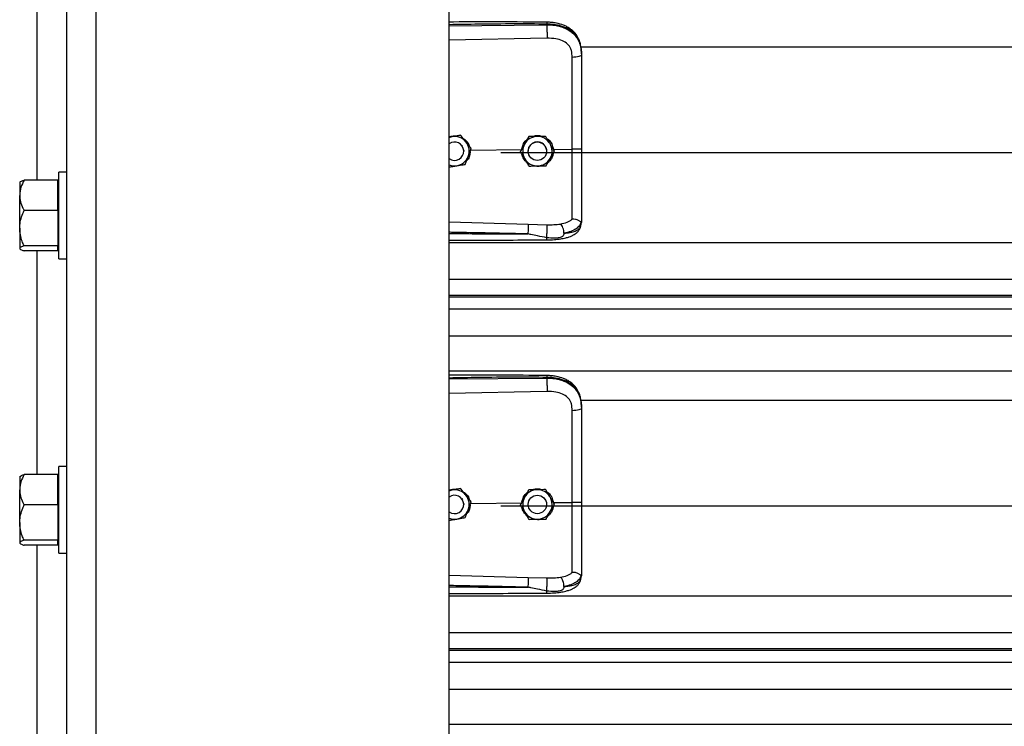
# Model space of a CAD drawing. Header units: inches. Extents: x 170 to 284, y 215 to 248.
# Tile 12 of 202: x 177.587 to 178.16, y 221.506 to 221.917. Entities that reach past the tile are written whole.
import ezdxf

# ---------------------------------------------------------------- set-up
doc = ezdxf.new("R2010")
doc.units = ezdxf.units.IN
doc.header["$LTSCALE"] = 0.25
doc.header["$MEASUREMENT"] = 0
doc.layers.add('RH BENCH MOUNT', color=7, linetype='Continuous')

msp = doc.modelspace()

# ---------------------------------------------------------------- linework, layer by layer
at = {"layer": 'RH BENCH MOUNT'}
for p, q in [((177.61447, 219.95433), (177.61447, 224.21481)), ((177.63159, 219.95433), (177.63159, 224.16601)), ((177.83703, 219.95433), (177.83703, 224.15478)), ((177.59735, 221.82391), (177.59735, 221.95402)), ((177.89388, 221.91427), (177.89388, 221.91468)), ((177.83703, 221.91373), (177.89388, 221.91427)), ((177.89398, 221.90648), (177.83703, 221.90527)), ((177.91358, 221.90141), (181.7928, 221.90141)), ((177.91408, 221.89735), (177.91408, 221.89686)), ((177.83881, 221.8492), (177.83703, 221.84892)), ((177.84369, 221.85), (177.84276, 221.84985)), ((177.84369, 221.85), (177.84369, 221.85)), ((177.88333, 221.84924), (177.88333, 221.84924)), ((177.89321, 221.84939), (177.89321, 221.84939)), ((177.84433, 221.84414), (177.84473, 221.84358)), ((177.84553, 221.84075), (177.84553, 221.84076)), ((177.84957, 221.84136), (177.87927, 221.84165)), ((177.84994, 221.84234), (177.84994, 221.84235)), ((177.8672, 221.84001), (181.83919, 221.84001)), ((177.87851, 221.84061), (177.87851, 221.84061)), ((177.88305, 221.84076), (177.88305, 221.84075)), ((177.89375, 221.84075), (177.89375, 221.84076)), ((177.89771, 221.84182), (177.90862, 221.84193)), ((177.89828, 221.8409), (177.89828, 221.84091)), ((177.61447, 221.82851), (177.60988, 221.82851)), ((177.60988, 221.77821), (177.60988, 221.82851)), ((177.5873, 221.82285), (177.58711, 221.82262)), ((177.60933, 221.82391), (177.58968, 221.82391)), ((177.60933, 221.81508), (177.60933, 221.82391)), ((177.58711, 221.82262), (177.58711, 221.81508)), ((177.60988, 221.82262), (177.60933, 221.82262)), ((177.58711, 221.79598), (177.58711, 221.81508)), ((177.60933, 221.80626), (177.60933, 221.81508)), ((177.60933, 221.80626), (177.58968, 221.80626)), ((177.60933, 221.80626), (177.60933, 221.79598)), ((177.91408, 221.7998), (177.91408, 221.79928)), ((177.58711, 221.79598), (177.58711, 221.78426)), ((177.60933, 221.79598), (177.60933, 221.78571)), ((177.83703, 221.7996), (177.88297, 221.79827)), ((177.88297, 221.79827), (177.89396, 221.79801)), ((177.91374, 221.79729), (177.91408, 221.79928)), ((177.58711, 221.78426), (177.58711, 221.7841)), ((177.58711, 221.7841), (177.5873, 221.78388)), ((177.60933, 221.78571), (177.58968, 221.78571)), ((177.60933, 221.78282), (177.58968, 221.78282)), ((177.59735, 221.6527), (177.59735, 221.78282)), ((177.60933, 221.78426), (177.60933, 221.78571)), ((177.60933, 221.78282), (177.60933, 221.78426)), ((177.60933, 221.7841), (177.60988, 221.7841)), ((177.83703, 221.78763), (181.86935, 221.78763)), ((177.60988, 221.77821), (177.61447, 221.77821)), ((177.83703, 221.76625), (181.86935, 221.76625)), ((181.86935, 221.75676), (177.83703, 221.75676)), ((177.83703, 221.75612), (181.86935, 221.75612)), ((177.83703, 221.74911), (181.86935, 221.74911)), ((177.83703, 221.73342), (181.86935, 221.73342)), ((177.83703, 221.71303), (181.86935, 221.71303)), ((177.83703, 221.70829), (177.89388, 221.70882)), ((177.89388, 221.70882), (177.89388, 221.70923)), ((177.89398, 221.70103), (177.83703, 221.69982)), ((177.91358, 221.69596), (181.7928, 221.69596)), ((177.91408, 221.6919), (177.91408, 221.69141)), ((177.61447, 221.65731), (177.60988, 221.65731)), ((177.60988, 221.60701), (177.60988, 221.65731)), ((177.5873, 221.65164), (177.58711, 221.65142)), ((177.58711, 221.65142), (177.58711, 221.64387)), ((177.60933, 221.6527), (177.58968, 221.6527)), ((177.60933, 221.64387), (177.60933, 221.6527)), ((177.60988, 221.65142), (177.60933, 221.65142)), ((177.58711, 221.62478), (177.58711, 221.64387)), ((177.60933, 221.63505), (177.60933, 221.64387)), ((177.83881, 221.64376), (177.83703, 221.64347)), ((177.84369, 221.64455), (177.84276, 221.6444)), ((177.84369, 221.64455), (177.84369, 221.64455)), ((177.88333, 221.64379), (177.88333, 221.6438)), ((177.89321, 221.64394), (177.89321, 221.64394)), ((177.60933, 221.63505), (177.58968, 221.63505)), ((177.60933, 221.63505), (177.60933, 221.62478)), ((177.84433, 221.63869), (177.84472, 221.63815)), ((177.84553, 221.63531), (177.84553, 221.63531)), ((177.84957, 221.63591), (177.87927, 221.6362)), ((177.84994, 221.6369), (177.84994, 221.6369)), ((177.8672, 221.63457), (181.83919, 221.63457)), ((177.87851, 221.63516), (177.87851, 221.63516)), ((177.88305, 221.63531), (177.88308, 221.63591)), ((177.88305, 221.63531), (177.88305, 221.63531)), ((177.89205, 221.63922), (177.89299, 221.63805)), ((177.89299, 221.63805), (177.89314, 221.63779)), ((177.89373, 221.63574), (177.89375, 221.63531)), ((177.89375, 221.63531), (177.89375, 221.63531)), ((177.89771, 221.63638), (177.90862, 221.63648)), ((177.89828, 221.63546), (177.89828, 221.63546)), ((177.58711, 221.62478), (177.58711, 221.61306)), ((177.60933, 221.62478), (177.60933, 221.61451)), ((177.58711, 221.61306), (177.58711, 221.61289)), ((177.58711, 221.61289), (177.5873, 221.61267)), ((177.60933, 221.61451), (177.58968, 221.61451)), ((177.60933, 221.61161), (177.58968, 221.61161)), ((177.59735, 221.48149), (177.59735, 221.61161)), ((177.60933, 221.61306), (177.60933, 221.61451)), ((177.60933, 221.61161), (177.60933, 221.61306)), ((177.60933, 221.61289), (177.60988, 221.61289)), ((177.60988, 221.60701), (177.61447, 221.60701)), ((177.83703, 221.59415), (177.88297, 221.59282)), ((177.91374, 221.59184), (177.91408, 221.59383)), ((177.91408, 221.59436), (177.91408, 221.59383)), ((177.88297, 221.59282), (177.89396, 221.59256)), ((177.83703, 221.58218), (181.86935, 221.58218)), ((177.83703, 221.5608), (181.86935, 221.5608)), ((181.86935, 221.55132), (177.83703, 221.55132)), ((177.83703, 221.55068), (181.86935, 221.55068)), ((177.83703, 221.54366), (181.86935, 221.54366)), ((177.83703, 221.52797), (181.86935, 221.52797)), ((177.83703, 221.50759), (181.86935, 221.50759))]:
    msp.add_line(p, q, dxfattribs=at)
at = {"layer": 'RH BENCH MOUNT', "flags": 128}
for points in [[(177.91408, 221.89686), (177.91397, 221.89656), (177.91367, 221.89628), (177.91316, 221.89601), (177.91249, 221.89578), (177.91167, 221.89559), (177.91072, 221.89544), (177.90969, 221.89535), (177.90862, 221.89531)], [(177.83703, 221.84872), (177.83772, 221.84895), (177.83881, 221.8492)], [(177.84547, 221.84158), (177.84551, 221.84122), (177.84553, 221.84076)], [(177.89299, 221.8435), (177.89359, 221.84202), (177.89375, 221.84076)], [(177.91408, 221.69141), (177.91397, 221.69111), (177.91367, 221.69083), (177.91316, 221.69057), (177.91249, 221.69033), (177.91167, 221.69014), (177.91072, 221.68999), (177.90969, 221.6899), (177.90862, 221.68986)], [(177.83703, 221.64327), (177.83772, 221.64351), (177.83881, 221.64376)], [(177.84547, 221.63614), (177.84551, 221.63577), (177.84553, 221.63531)]]:
    msp.add_lwpolyline(points, dxfattribs=at)
at = {"layer": 'RH BENCH MOUNT'}
for centre in [(177.8884, 221.84075), (177.8884, 221.63531)]:
    msp.add_circle(centre, 0.00535, dxfattribs=at)
for centre, radius, start, end in [((177.84018, 221.84075), 0.00535, 300.00974, 126.0719), ((177.84018, 221.84076), 0.00856, 39.24773, 99.24773), ((177.84018, 221.84076), 0.00856, 339.24773, 39.24773), ((177.8884, 221.84076), 0.00856, 90.85968, 150.85968), ((177.8884, 221.84076), 0.00535, 30.85968, 180), ((177.8884, 221.84076), 0.00856, 30.85968, 90.85968), ((177.8884, 221.84076), 0.00856, 150.85968, 210.85968), ((177.8884, 221.84076), 0.00856, 330.85968, 30.85968), ((177.84018, 221.84075), 0.00535, 233.9281, 300.00974), ((177.84018, 221.84076), 0.00856, 279.24773, 339.24773), ((177.8884, 221.84076), 0.00856, 210.85968, 270.85968), ((177.8884, 221.84076), 0.00856, 270.85968, 330.85968), ((177.84018, 221.84076), 0.00856, 248.40768, 279.24773), ((177.84018, 221.63531), 0.00535, 300.00974, 126.0719), ((177.84018, 221.63531), 0.00856, 39.24773, 99.24773), ((177.84018, 221.63531), 0.00856, 339.24773, 39.24773), ((177.8884, 221.63531), 0.00856, 150.85968, 210.85968), ((177.8884, 221.63531), 0.00856, 90.85968, 150.85968), ((177.8884, 221.63531), 0.00856, 30.85968, 90.85968), ((177.8884, 221.63531), 0.00856, 330.85968, 30.85968), ((177.84018, 221.63531), 0.00535, 233.9281, 300.00974), ((177.84018, 221.63531), 0.00856, 279.24773, 339.24773), ((177.8884, 221.63531), 0.00856, 210.85968, 270.85968), ((177.8884, 221.63531), 0.00856, 270.85968, 330.85968), ((177.84018, 221.63531), 0.00856, 248.40768, 279.24773)]:
    msp.add_arc(centre, radius, start, end, dxfattribs=at)
for points, knots in [([(177.89386, 221.91577), (177.88465, 221.91584), (177.86656, 221.91597), (177.84762, 221.91592), (177.83789, 221.91586), (177.83703, 221.91586)], [0, 0, 0, 0, 0.486583, 0.954841, 1, 1, 1, 1]), ([(177.89388, 221.91468), (177.88758, 221.91472), (177.87434, 221.9148), (177.85539, 221.91462), (177.84275, 221.9144), (177.83703, 221.9143)], [0, 0, 0, 0, 0.33267, 0.698436, 1, 1, 1, 1]), ([(177.91399, 221.89939), (177.91387, 221.90046), (177.91366, 221.9024), (177.91291, 221.90492), (177.91205, 221.90683), (177.91098, 221.90858), (177.90966, 221.91017), (177.90819, 221.91146), (177.90682, 221.91242), (177.90538, 221.91325), (177.903, 221.91432), (177.90006, 221.91513), (177.89675, 221.91566), (177.89486, 221.91573), (177.89386, 221.91577)], [0, 0, 0, 0, 0.108447, 0.196305, 0.269183, 0.327997, 0.41496, 0.491641, 0.538976, 0.594191, 0.669415, 0.814855, 0.902261, 1, 1, 1, 1]), ([(177.89386, 221.91576), (177.89386, 221.91576), (177.89387, 221.91577), (177.89387, 221.91566), (177.89388, 221.91537), (177.89388, 221.91495), (177.89388, 221.91468)], [0, 0, 0, 0, 0.097876, 0.335386, 0.567961, 1, 1, 1, 1]), ([(177.91408, 221.89735), (177.91401, 221.8987), (177.9139, 221.90126), (177.91293, 221.90475), (177.91164, 221.90717), (177.91027, 221.90887), (177.90919, 221.90991), (177.90813, 221.91074), (177.90714, 221.9114), (177.90591, 221.9121), (177.90431, 221.91282), (177.90165, 221.91373), (177.89811, 221.91449), (177.89521, 221.91462), (177.89388, 221.91468)], [0, 0, 0, 0, 0.1307157, 0.246761, 0.3577928, 0.4170972, 0.4791482, 0.5177152, 0.5590897, 0.6032945, 0.6633485, 0.7353692, 0.8792083, 1, 1, 1, 1]), ([(177.89388, 221.91427), (177.8939, 221.91369), (177.89395, 221.9125), (177.89399, 221.91027), (177.894, 221.90809), (177.89399, 221.90701), (177.89398, 221.90648)], [0, 0, 0, 0, 0.240694, 0.5, 0.759306, 1, 1, 1, 1]), ([(177.89388, 221.91427), (177.89508, 221.91424), (177.89751, 221.91417), (177.90084, 221.91355), (177.90382, 221.91261), (177.90635, 221.9114), (177.9086, 221.90985), (177.91046, 221.90802), (177.91195, 221.90588), (177.91312, 221.90333), (177.91392, 221.90025), (177.91402, 221.898), (177.91408, 221.89686)], [0, 0, 0, 0, 0.109401, 0.222347, 0.315179, 0.410223, 0.501275, 0.594601, 0.683449, 0.774533, 0.885821, 1, 1, 1, 1]), ([(177.90819, 221.89924), (177.90819, 221.89924), (177.90809, 221.8996), (177.9076, 221.90101), (177.90606, 221.90321), (177.90299, 221.90511), (177.89888, 221.90633), (177.89572, 221.90643), (177.89398, 221.90648)], [0, 0, 0, 0, 0.000004, 0.065095, 0.26167, 0.475311, 0.709366, 1, 1, 1, 1]), ([(177.90862, 221.89531), (177.90855, 221.89663), (177.90848, 221.89796), (177.90819, 221.89924), (177.90819, 221.89924)], [0, 0, 0, 0, 0.99998, 1, 1, 1, 1]), ([(177.90862, 221.84193), (177.90862, 221.84193), (177.90862, 221.84531), (177.90862, 221.85236), (177.90862, 221.86303), (177.90862, 221.87391), (177.90862, 221.8847), (177.90862, 221.89177), (177.90862, 221.89531)], [0, 0, 0, 0, 0.000001, 0.187792, 0.390844, 0.593896, 0.796948, 1, 1, 1, 1]), ([(177.91408, 221.89686), (177.91408, 221.89323), (177.91408, 221.88596), (177.91408, 221.87488), (177.91408, 221.86369), (177.91408, 221.85272), (177.91408, 221.84548), (177.91408, 221.842)], [0, 0, 0, 0, 0.202757, 0.406104, 0.60886, 0.812207, 1, 1, 1, 1]), ([(177.83703, 221.84903), (177.83787, 221.84932), (177.83928, 221.84979), (177.84075, 221.84967), (177.84135, 221.84962)], [0, 0, 0, 0, 0.594398, 1, 1, 1, 1]), ([(177.84369, 221.85), (177.84301, 221.84989), (177.84164, 221.84967), (177.83998, 221.8494), (177.83903, 221.84924), (177.83881, 221.8492)], [0, 0, 0, 0, 0.4299704, 0.8700602, 1, 1, 1, 1]), ([(177.84681, 221.84617), (177.84669, 221.84632), (177.84572, 221.84751), (177.84466, 221.84881), (177.84378, 221.84988), (177.84369, 221.85)], [0, 0, 0, 0, 0.115647, 0.904534, 1, 1, 1, 1]), ([(177.84681, 221.84617), (177.84669, 221.84633), (177.84572, 221.84751), (177.84466, 221.84881), (177.84378, 221.84988), (177.84369, 221.85)], [0, 0, 0, 0, 0.115647, 0.904534, 1, 1, 1, 1]), ([(177.84496, 221.8483), (177.84561, 221.84788), (177.8471, 221.84689), (177.8484, 221.84516), (177.84868, 221.84393), (177.84873, 221.84368)], [0, 0, 0, 0, 0.381422, 0.875754, 1, 1, 1, 1]), ([(177.84994, 221.84234), (177.84968, 221.84267), (177.84868, 221.84389), (177.8476, 221.8452), (177.84681, 221.84617)], [0, 0, 0, 0, 0.264307, 1, 1, 1, 1]), ([(177.84994, 221.84235), (177.84968, 221.84267), (177.84868, 221.84389), (177.8476, 221.84521), (177.84681, 221.84617)], [0, 0, 0, 0, 0.264307, 1, 1, 1, 1]), ([(177.87943, 221.84226), (177.87959, 221.84301), (177.87997, 221.84476), (177.8811, 221.8466), (177.88214, 221.84733), (177.88234, 221.84747)], [0, 0, 0, 0, 0.377677, 0.881161, 1, 1, 1, 1]), ([(177.88333, 221.84924), (177.88299, 221.84864), (177.88232, 221.84743), (177.8815, 221.84596), (177.88103, 221.84512), (177.88092, 221.84492)], [0, 0, 0, 0, 0.42997, 0.87006, 1, 1, 1, 1]), ([(177.88333, 221.84924), (177.88299, 221.84865), (177.88232, 221.84744), (177.8815, 221.84596), (177.88103, 221.84512), (177.88092, 221.84493)], [0, 0, 0, 0, 0.42997, 0.87006, 1, 1, 1, 1]), ([(177.88827, 221.84932), (177.887, 221.8493), (177.8853, 221.84927), (177.88372, 221.84925), (177.88333, 221.84924)], [0, 0, 0, 0, 0.749773, 1, 1, 1, 1]), ([(177.88827, 221.84932), (177.887, 221.8493), (177.8853, 221.84927), (177.88372, 221.84925), (177.88333, 221.84924)], [0, 0, 0, 0, 0.7497734, 1, 1, 1, 1]), ([(177.88547, 221.84928), (177.88604, 221.84949), (177.88722, 221.84993), (177.88927, 221.84999), (177.8906, 221.84958), (177.89132, 221.84936)], [0, 0, 0, 0, 0.30274, 0.628644, 1, 1, 1, 1]), ([(177.89321, 221.84939), (177.89253, 221.84938), (177.89114, 221.84936), (177.88945, 221.84933), (177.88849, 221.84932), (177.88827, 221.84932)], [0, 0, 0, 0, 0.42997, 0.87006, 1, 1, 1, 1]), ([(177.89321, 221.84939), (177.89253, 221.84938), (177.89114, 221.84936), (177.88945, 221.84933), (177.88849, 221.84932), (177.88827, 221.84932)], [0, 0, 0, 0, 0.4299704, 0.8700602, 1, 1, 1, 1]), ([(177.89574, 221.84515), (177.89564, 221.84531), (177.89486, 221.84663), (177.894, 221.84807), (177.89329, 221.84926), (177.89321, 221.84939)], [0, 0, 0, 0, 0.115647, 0.904534, 1, 1, 1, 1]), ([(177.89574, 221.84515), (177.89564, 221.84532), (177.89486, 221.84663), (177.894, 221.84807), (177.89329, 221.84926), (177.89321, 221.84939)], [0, 0, 0, 0, 0.115647, 0.904534, 1, 1, 1, 1]), ([(177.89408, 221.84793), (177.89433, 221.84778), (177.89546, 221.8471), (177.89694, 221.845), (177.89744, 221.84291), (177.89771, 221.84182)], [0, 0, 0, 0, 0.117443, 0.542782, 1, 1, 1, 1]), ([(177.84927, 221.84059), (177.8492, 221.83976), (177.84904, 221.838), (177.84819, 221.83619), (177.8474, 221.83549), (177.84731, 221.83541)], [0, 0, 0, 0, 0.439592, 0.936516, 1, 1, 1, 1]), ([(177.84819, 221.83772), (177.84864, 221.83891), (177.84924, 221.8405), (177.8498, 221.84198), (177.84994, 221.84234)], [0, 0, 0, 0, 0.749773, 1, 1, 1, 1]), ([(177.88092, 221.84493), (177.8803, 221.84382), (177.87947, 221.84233), (177.8787, 221.84095), (177.87851, 221.84061)], [0, 0, 0, 0, 0.7497734, 1, 1, 1, 1]), ([(177.88092, 221.84492), (177.8803, 221.84381), (177.87947, 221.84233), (177.8787, 221.84095), (177.87851, 221.84061)], [0, 0, 0, 0, 0.749773, 1, 1, 1, 1]), ([(177.88105, 221.83636), (177.88095, 221.83653), (177.88016, 221.83785), (177.8793, 221.83929), (177.87859, 221.84048), (177.87851, 221.84061)], [0, 0, 0, 0, 0.115647, 0.904534, 1, 1, 1, 1]), ([(177.89828, 221.8409), (177.89807, 221.84126), (177.89726, 221.84262), (177.89638, 221.84407), (177.89574, 221.84515)], [0, 0, 0, 0, 0.264307, 1, 1, 1, 1]), ([(177.89828, 221.84091), (177.89807, 221.84126), (177.89726, 221.84262), (177.89638, 221.84408), (177.89574, 221.84515)], [0, 0, 0, 0, 0.264307, 1, 1, 1, 1]), ([(177.89587, 221.83659), (177.89649, 221.8377), (177.89732, 221.83918), (177.89809, 221.84056), (177.89828, 221.8409)], [0, 0, 0, 0, 0.749773, 1, 1, 1, 1]), ([(177.91408, 221.842), (177.914, 221.84199), (177.91383, 221.84196), (177.91258, 221.84194), (177.91078, 221.84192), (177.90934, 221.84192), (177.90862, 221.84193)], [0, 0, 0, 0, 0.250001, 0.500001, 0.750001, 1, 1, 1, 1]), ([(177.90862, 221.80124), (177.90862, 221.8015), (177.90862, 221.80307), (177.90862, 221.80651), (177.90862, 221.81211), (177.90862, 221.81855), (177.90862, 221.82577), (177.90862, 221.83365), (177.90862, 221.83918), (177.90862, 221.84193), (177.90862, 221.84193)], [0, 0, 0, 0, 0.031558, 0.189146, 0.346734, 0.504328, 0.661923, 0.83096, 0.999998, 1, 1, 1, 1]), ([(177.91408, 221.842), (177.91408, 221.83896), (177.91408, 221.83278), (177.91408, 221.824), (177.91408, 221.81583), (177.91408, 221.80925), (177.91408, 221.80387), (177.91408, 221.80117), (177.91408, 221.7998)], [0, 0, 0, 0, 0.187091, 0.380392, 0.555876, 0.736448, 0.867195, 1, 1, 1, 1]), ([(177.84644, 221.8331), (177.84668, 221.83374), (177.84717, 221.83504), (177.84777, 221.83661), (177.84811, 221.83752), (177.84819, 221.83772)], [0, 0, 0, 0, 0.4299704, 0.8700602, 1, 1, 1, 1]), ([(177.88233, 221.83422), (177.88168, 221.83488), (177.88033, 221.83625), (177.87943, 221.83813), (177.87938, 221.83914), (177.87938, 221.83915)], [0, 0, 0, 0, 0.479701, 0.993135, 1, 1, 1, 1]), ([(177.88358, 221.83212), (177.88337, 221.83248), (177.88256, 221.83384), (177.88169, 221.83529), (177.88105, 221.83636)], [0, 0, 0, 0, 0.264307, 1, 1, 1, 1]), ([(177.89347, 221.83227), (177.8938, 221.83287), (177.89447, 221.83408), (177.8953, 221.83555), (177.89577, 221.83639), (177.89587, 221.83659)], [0, 0, 0, 0, 0.42997, 0.87006, 1, 1, 1, 1]), ([(177.8976, 221.83968), (177.89749, 221.83897), (177.89722, 221.8373), (177.89607, 221.83538), (177.89494, 221.83453), (177.89457, 221.83425)], [0, 0, 0, 0, 0.335649, 0.786425, 1, 1, 1, 1]), ([(177.83703, 221.83157), (177.83759, 221.83166), (177.83885, 221.83186), (177.84039, 221.83212), (177.84134, 221.83227), (177.84156, 221.83231)], [0, 0, 0, 0, 0.3844201, 0.8596769, 1, 1, 1, 1]), ([(177.84156, 221.83231), (177.84282, 221.83251), (177.84449, 221.83278), (177.84605, 221.83304), (177.84644, 221.8331)], [0, 0, 0, 0, 0.749773, 1, 1, 1, 1]), ([(177.88358, 221.83212), (177.88427, 221.83213), (177.88565, 221.83215), (177.88734, 221.83218), (177.8883, 221.83219), (177.88852, 221.8322)], [0, 0, 0, 0, 0.42997, 0.87006, 1, 1, 1, 1]), ([(177.89067, 221.83223), (177.89057, 221.83219), (177.8898, 221.83189), (177.8885, 221.83183), (177.8874, 221.83208), (177.887, 221.83217)], [0, 0, 0, 0, 0.081672, 0.673462, 1, 1, 1, 1]), ([(177.88852, 221.8322), (177.8898, 221.83222), (177.89149, 221.83224), (177.89307, 221.83226), (177.89347, 221.83227)], [0, 0, 0, 0, 0.749773, 1, 1, 1, 1]), ([(177.58968, 221.82391), (177.589, 221.82253), (177.58763, 221.81974), (177.58711, 221.81669), (177.58711, 221.81512), (177.58711, 221.81508)], [0, 0, 0, 0, 0.484341, 0.986328, 1, 1, 1, 1]), ([(177.58737, 221.82279), (177.58742, 221.82288), (177.5876, 221.82318), (177.58856, 221.82355), (177.58942, 221.82383), (177.58968, 221.82391)], [0, 0, 0, 0, 0.237471, 0.77815, 1, 1, 1, 1]), ([(177.58711, 221.81508), (177.58721, 221.81385), (177.5874, 221.81133), (177.58856, 221.80841), (177.58942, 221.80674), (177.58968, 221.80626)], [0, 0, 0, 0, 0.4062906, 0.8272664, 1, 1, 1, 1]), ([(177.58711, 221.79598), (177.58711, 221.79622), (177.58713, 221.79776), (177.58755, 221.80063), (177.58858, 221.8038), (177.5894, 221.80565), (177.58968, 221.80626)], [0, 0, 0, 0, 0.066532, 0.435283, 0.814551, 1, 1, 1, 1]), ([(177.90179, 221.79841), (177.90316, 221.7987), (177.90524, 221.79914), (177.90742, 221.80018), (177.90822, 221.80088), (177.90862, 221.80124)], [0, 0, 0, 0, 0.490199, 0.7438847, 1, 1, 1, 1]), ([(177.91388, 221.79955), (177.91383, 221.79955), (177.91373, 221.79953), (177.91344, 221.79971), (177.91297, 221.80005), (177.9121, 221.80063), (177.91062, 221.80124), (177.90928, 221.80124), (177.90862, 221.80124)], [0, 0, 0, 0, 0.1136769, 0.2333502, 0.3620694, 0.5019164, 0.7557449, 1, 1, 1, 1]), ([(177.91408, 221.7998), (177.91408, 221.7998), (177.91408, 221.79979), (177.91407, 221.79969), (177.91397, 221.79961), (177.91388, 221.79954)], [0, 0, 0, 0, 0.011935, 0.118982, 1, 1, 1, 1]), ([(177.58968, 221.78571), (177.58929, 221.78658), (177.58839, 221.78864), (177.58735, 221.79207), (177.58719, 221.79467), (177.58711, 221.79598)], [0, 0, 0, 0, 0.26546, 0.628076, 1, 1, 1, 1]), ([(177.88297, 221.79827), (177.88298, 221.79803), (177.88299, 221.79766), (177.88298, 221.7968), (177.88298, 221.79602), (177.88296, 221.79516), (177.88294, 221.794), (177.88291, 221.79316), (177.88289, 221.79261)], [0, 0, 0, 0, 0.2394515, 0.3683458, 0.4999762, 0.6316106, 0.7605158, 1, 1, 1, 1]), ([(177.89382, 221.78918), (177.89531, 221.78922), (177.89809, 221.78929), (177.90183, 221.78971), (177.9047, 221.79027), (177.90681, 221.79088), (177.90839, 221.79148), (177.90976, 221.79218), (177.91104, 221.79306), (177.91216, 221.79414), (177.91318, 221.79556), (177.91353, 221.79666), (177.91372, 221.79724)], [0, 0, 0, 0, 0.169691, 0.317141, 0.442436, 0.538436, 0.608329, 0.684096, 0.742678, 0.815168, 0.901564, 1, 1, 1, 1]), ([(177.89387, 221.79043), (177.89389, 221.79068), (177.89392, 221.79118), (177.89396, 221.79219), (177.894, 221.79338), (177.89402, 221.79465), (177.89403, 221.79586), (177.89402, 221.79685), (177.89399, 221.79759), (177.89397, 221.79787), (177.89396, 221.79801)], [0, 0, 0, 0, 0.109851, 0.231726, 0.363178, 0.5, 0.636822, 0.768274, 0.890149, 1, 1, 1, 1]), ([(177.89396, 221.79801), (177.89531, 221.798), (177.89801, 221.79798), (177.90052, 221.79827), (177.90177, 221.79841)], [0, 0, 0, 0, 0.500392, 1, 1, 1, 1]), ([(177.90387, 221.79301), (177.90385, 221.79354), (177.9038, 221.79464), (177.90332, 221.79631), (177.90262, 221.79769), (177.90205, 221.79818), (177.90178, 221.79841)], [0, 0, 0, 0, 0.240562, 0.499746, 0.759069, 1, 1, 1, 1]), ([(177.91388, 221.79955), (177.91361, 221.79883), (177.91304, 221.79735), (177.91099, 221.79552), (177.908, 221.79396), (177.90527, 221.79333), (177.90387, 221.79301)], [0, 0, 0, 0, 0.2305258, 0.4734878, 0.729738, 1, 1, 1, 1]), ([(177.90388, 221.79301), (177.90442, 221.79307), (177.90573, 221.79321), (177.90713, 221.79343), (177.90808, 221.79363), (177.90931, 221.79391), (177.911, 221.79447), (177.91282, 221.7956), (177.91343, 221.79672), (177.91374, 221.79729)], [0, 0, 0, 0, 0.109188, 0.260819, 0.307798, 0.335524, 0.562789, 0.774954, 1, 1, 1, 1]), ([(177.88289, 221.79261), (177.87899, 221.79271), (177.87072, 221.79292), (177.85761, 221.7932), (177.84666, 221.79342), (177.83965, 221.79354), (177.83747, 221.79358), (177.83703, 221.79359)], [0, 0, 0, 0, 0.25516, 0.541071, 0.857735, 0.971288, 1, 1, 1, 1]), ([(177.83703, 221.79294), (177.83963, 221.79291), (177.8447, 221.79285), (177.85226, 221.79277), (177.85991, 221.7927), (177.86767, 221.79265), (177.87539, 221.79261), (177.88043, 221.79261), (177.88289, 221.79261)], [0, 0, 0, 0, 0.169941, 0.331425, 0.494842, 0.670531, 0.838916, 1, 1, 1, 1]), ([(177.83703, 221.78904), (177.8407, 221.78905), (177.85217, 221.78905), (177.8711, 221.78908), (177.88637, 221.78915), (177.89382, 221.78918)], [0, 0, 0, 0, 0.1936599, 0.6060178, 1, 1, 1, 1]), ([(177.89387, 221.79043), (177.89209, 221.79078), (177.88903, 221.79137), (177.8856, 221.79209), (177.88386, 221.79245), (177.88336, 221.79255), (177.88321, 221.79258), (177.88316, 221.79259)], [0, 0, 0, 0, 0.50228, 0.861696, 0.958427, 0.986103, 1, 1, 1, 1]), ([(177.89382, 221.7892), (177.89383, 221.7892), (177.89383, 221.78913), (177.89384, 221.78932), (177.89386, 221.78965), (177.89387, 221.79008), (177.89387, 221.79037), (177.89387, 221.79043)], [0, 0, 0, 0, 0.034367, 0.324567, 0.621015, 0.917463, 1, 1, 1, 1]), ([(177.90388, 221.79301), (177.9038, 221.79264), (177.9037, 221.79212), (177.90333, 221.79153), (177.9029, 221.79109), (177.9021, 221.79065), (177.90062, 221.79029), (177.89786, 221.79005), (177.89547, 221.79028), (177.89387, 221.79043)], [0, 0, 0, 0, 0.100127, 0.139586, 0.189714, 0.258234, 0.369736, 0.580348, 1, 1, 1, 1]), ([(177.58968, 221.78571), (177.589, 221.78549), (177.58763, 221.78503), (177.58711, 221.78453), (177.58711, 221.78427), (177.58711, 221.78426)], [0, 0, 0, 0, 0.484341, 0.986328, 1, 1, 1, 1]), ([(177.58711, 221.78426), (177.58721, 221.78406), (177.5874, 221.78365), (177.58856, 221.78317), (177.58942, 221.7829), (177.58968, 221.78282)], [0, 0, 0, 0, 0.406291, 0.827266, 1, 1, 1, 1]), ([(177.89386, 221.71033), (177.88465, 221.71039), (177.86656, 221.71053), (177.84762, 221.71047), (177.83789, 221.71042), (177.83703, 221.71041)], [0, 0, 0, 0, 0.486583, 0.954841, 1, 1, 1, 1]), ([(177.89388, 221.70923), (177.88758, 221.70927), (177.87434, 221.70936), (177.85539, 221.70917), (177.84275, 221.70895), (177.83703, 221.70885)], [0, 0, 0, 0, 0.33267, 0.698436, 1, 1, 1, 1]), ([(177.91399, 221.69394), (177.91387, 221.69501), (177.91366, 221.69695), (177.91291, 221.69947), (177.91205, 221.70138), (177.91098, 221.70313), (177.90966, 221.70472), (177.90819, 221.70601), (177.90682, 221.70697), (177.90538, 221.70781), (177.903, 221.70887), (177.90006, 221.70969), (177.89675, 221.71021), (177.89486, 221.71029), (177.89386, 221.71033)], [0, 0, 0, 0, 0.108447, 0.196305, 0.269183, 0.327997, 0.41496, 0.491641, 0.538976, 0.594191, 0.669415, 0.814855, 0.902261, 1, 1, 1, 1]), ([(177.89386, 221.71031), (177.89386, 221.71031), (177.89387, 221.71033), (177.89387, 221.71021), (177.89388, 221.70992), (177.89388, 221.7095), (177.89388, 221.70923)], [0, 0, 0, 0, 0.097876, 0.335386, 0.567961, 1, 1, 1, 1]), ([(177.91408, 221.6919), (177.91401, 221.69326), (177.9139, 221.69582), (177.91293, 221.69931), (177.91164, 221.70172), (177.91027, 221.70342), (177.90919, 221.70446), (177.90813, 221.70529), (177.90714, 221.70595), (177.90591, 221.70665), (177.90431, 221.70737), (177.90165, 221.70828), (177.89811, 221.70904), (177.89521, 221.70917), (177.89388, 221.70923)], [0, 0, 0, 0, 0.130716, 0.246761, 0.357793, 0.417097, 0.479148, 0.517715, 0.55909, 0.603295, 0.663348, 0.735369, 0.879208, 1, 1, 1, 1]), ([(177.89388, 221.70882), (177.8939, 221.70825), (177.89395, 221.70705), (177.89399, 221.70482), (177.894, 221.70265), (177.89399, 221.70156), (177.89398, 221.70103)], [0, 0, 0, 0, 0.240694, 0.5, 0.759306, 1, 1, 1, 1]), ([(177.89388, 221.70882), (177.89508, 221.70879), (177.89751, 221.70873), (177.90084, 221.70811), (177.90382, 221.70716), (177.90635, 221.70595), (177.9086, 221.7044), (177.91046, 221.70257), (177.91195, 221.70043), (177.91312, 221.69788), (177.91392, 221.6948), (177.91402, 221.69255), (177.91408, 221.69141)], [0, 0, 0, 0, 0.109401, 0.222347, 0.315179, 0.410223, 0.501275, 0.594601, 0.683449, 0.774533, 0.885821, 1, 1, 1, 1]), ([(177.90819, 221.6938), (177.90819, 221.6938), (177.90809, 221.69415), (177.9076, 221.69556), (177.90606, 221.69776), (177.90299, 221.69967), (177.89888, 221.70088), (177.89572, 221.70098), (177.89398, 221.70103)], [0, 0, 0, 0, 0.000004, 0.065095, 0.26167, 0.475311, 0.709366, 1, 1, 1, 1]), ([(177.90862, 221.68986), (177.90855, 221.69119), (177.90848, 221.69251), (177.90819, 221.6938), (177.90819, 221.6938)], [0, 0, 0, 0, 0.99998, 1, 1, 1, 1]), ([(177.91408, 221.69141), (177.91408, 221.68778), (177.91408, 221.68051), (177.91408, 221.66943), (177.91408, 221.65825), (177.91408, 221.64728), (177.91408, 221.64003), (177.91408, 221.63655)], [0, 0, 0, 0, 0.202757, 0.406104, 0.60886, 0.812207, 1, 1, 1, 1]), ([(177.90862, 221.63648), (177.90862, 221.63648), (177.90862, 221.63987), (177.90862, 221.64691), (177.90862, 221.65759), (177.90862, 221.66846), (177.90862, 221.67925), (177.90862, 221.68632), (177.90862, 221.68986)], [0, 0, 0, 0, 0.000001, 0.187792, 0.390844, 0.593896, 0.796948, 1, 1, 1, 1]), ([(177.58968, 221.6527), (177.589, 221.65133), (177.58763, 221.64853), (177.58711, 221.64548), (177.58711, 221.64392), (177.58711, 221.64387)], [0, 0, 0, 0, 0.484341, 0.986328, 1, 1, 1, 1]), ([(177.58737, 221.65158), (177.58742, 221.65167), (177.5876, 221.65198), (177.58856, 221.65235), (177.58942, 221.65262), (177.58968, 221.6527)], [0, 0, 0, 0, 0.237471, 0.77815, 1, 1, 1, 1]), ([(177.58711, 221.64387), (177.58721, 221.64264), (177.5874, 221.64012), (177.58856, 221.6372), (177.58942, 221.63553), (177.58968, 221.63505)], [0, 0, 0, 0, 0.406291, 0.827266, 1, 1, 1, 1]), ([(177.83703, 221.64359), (177.83787, 221.64387), (177.83928, 221.64434), (177.84075, 221.64422), (177.84135, 221.64417)], [0, 0, 0, 0, 0.594398, 1, 1, 1, 1]), ([(177.84369, 221.64455), (177.84301, 221.64444), (177.84164, 221.64422), (177.83998, 221.64395), (177.83903, 221.64379), (177.83881, 221.64376)], [0, 0, 0, 0, 0.4299704, 0.8700602, 1, 1, 1, 1]), ([(177.84681, 221.64072), (177.84669, 221.64088), (177.84572, 221.64206), (177.84466, 221.64336), (177.84378, 221.64444), (177.84369, 221.64455)], [0, 0, 0, 0, 0.115647, 0.904534, 1, 1, 1, 1]), ([(177.84681, 221.64073), (177.84669, 221.64088), (177.84572, 221.64206), (177.84466, 221.64336), (177.84378, 221.64444), (177.84369, 221.64455)], [0, 0, 0, 0, 0.115647, 0.904534, 1, 1, 1, 1]), ([(177.84496, 221.64286), (177.84561, 221.64243), (177.8471, 221.64145), (177.8484, 221.63971), (177.84868, 221.63848), (177.84873, 221.63823)], [0, 0, 0, 0, 0.381422, 0.875754, 1, 1, 1, 1]), ([(177.84994, 221.6369), (177.84968, 221.63722), (177.84868, 221.63845), (177.8476, 221.63976), (177.84681, 221.64073)], [0, 0, 0, 0, 0.264307, 1, 1, 1, 1]), ([(177.84994, 221.6369), (177.84968, 221.63722), (177.84868, 221.63844), (177.8476, 221.63976), (177.84681, 221.64072)], [0, 0, 0, 0, 0.264307, 1, 1, 1, 1]), ([(177.88092, 221.63948), (177.8803, 221.63837), (177.87947, 221.63688), (177.8787, 221.63551), (177.87851, 221.63516)], [0, 0, 0, 0, 0.749773, 1, 1, 1, 1]), ([(177.88092, 221.63948), (177.8803, 221.63837), (177.87947, 221.63689), (177.8787, 221.63551), (177.87851, 221.63516)], [0, 0, 0, 0, 0.7497734, 1, 1, 1, 1]), ([(177.87943, 221.63681), (177.87959, 221.63756), (177.87997, 221.63931), (177.8811, 221.64115), (177.88214, 221.64189), (177.88234, 221.64203)], [0, 0, 0, 0, 0.377677, 0.881161, 1, 1, 1, 1]), ([(177.88333, 221.6438), (177.88299, 221.6432), (177.88232, 221.64199), (177.8815, 221.64051), (177.88103, 221.63967), (177.88092, 221.63948)], [0, 0, 0, 0, 0.42997, 0.87006, 1, 1, 1, 1]), ([(177.88333, 221.64379), (177.88299, 221.6432), (177.88232, 221.64199), (177.8815, 221.64051), (177.88103, 221.63967), (177.88092, 221.63948)], [0, 0, 0, 0, 0.42997, 0.87006, 1, 1, 1, 1]), ([(177.88827, 221.64387), (177.887, 221.64385), (177.8853, 221.64382), (177.88372, 221.6438), (177.88333, 221.64379)], [0, 0, 0, 0, 0.749773, 1, 1, 1, 1]), ([(177.88827, 221.64387), (177.887, 221.64385), (177.8853, 221.64383), (177.88372, 221.6438), (177.88333, 221.6438)], [0, 0, 0, 0, 0.7497734, 1, 1, 1, 1]), ([(177.88547, 221.64383), (177.88604, 221.64404), (177.88722, 221.64448), (177.88927, 221.64454), (177.8906, 221.64413), (177.89132, 221.64392)], [0, 0, 0, 0, 0.30274, 0.628644, 1, 1, 1, 1]), ([(177.89321, 221.64394), (177.89253, 221.64393), (177.89114, 221.64391), (177.88945, 221.64389), (177.88849, 221.64387), (177.88827, 221.64387)], [0, 0, 0, 0, 0.42997, 0.87006, 1, 1, 1, 1]), ([(177.89321, 221.64394), (177.89253, 221.64393), (177.89114, 221.64391), (177.88945, 221.64389), (177.88849, 221.64387), (177.88827, 221.64387)], [0, 0, 0, 0, 0.4299704, 0.8700602, 1, 1, 1, 1]), ([(177.89574, 221.6397), (177.89564, 221.63987), (177.89486, 221.64118), (177.894, 221.64262), (177.89329, 221.64381), (177.89321, 221.64394)], [0, 0, 0, 0, 0.115647, 0.904534, 1, 1, 1, 1]), ([(177.89574, 221.6397), (177.89564, 221.63987), (177.89486, 221.64118), (177.894, 221.64262), (177.89329, 221.64381), (177.89321, 221.64394)], [0, 0, 0, 0, 0.115647, 0.904534, 1, 1, 1, 1]), ([(177.89408, 221.64248), (177.89433, 221.64233), (177.89546, 221.64165), (177.89694, 221.63955), (177.89744, 221.63746), (177.89771, 221.63638)], [0, 0, 0, 0, 0.117443, 0.542782, 1, 1, 1, 1]), ([(177.89828, 221.63546), (177.89807, 221.63582), (177.89726, 221.63717), (177.89638, 221.63863), (177.89574, 221.6397)], [0, 0, 0, 0, 0.264307, 1, 1, 1, 1]), ([(177.89828, 221.63546), (177.89807, 221.63582), (177.89726, 221.63717), (177.89638, 221.63863), (177.89574, 221.6397)], [0, 0, 0, 0, 0.264307, 1, 1, 1, 1]), ([(177.58711, 221.62478), (177.58711, 221.62501), (177.58713, 221.62655), (177.58755, 221.62942), (177.58858, 221.6326), (177.5894, 221.63444), (177.58968, 221.63505)], [0, 0, 0, 0, 0.066532, 0.435283, 0.814551, 1, 1, 1, 1]), ([(177.84927, 221.63514), (177.8492, 221.63431), (177.84904, 221.63255), (177.84819, 221.63075), (177.8474, 221.63005), (177.84731, 221.62997)], [0, 0, 0, 0, 0.439592, 0.936516, 1, 1, 1, 1]), ([(177.84819, 221.63228), (177.84864, 221.63346), (177.84924, 221.63505), (177.8498, 221.63653), (177.84994, 221.6369)], [0, 0, 0, 0, 0.749773, 1, 1, 1, 1]), ([(177.88105, 221.63092), (177.88095, 221.63109), (177.88016, 221.6324), (177.8793, 221.63384), (177.87859, 221.63503), (177.87851, 221.63516)], [0, 0, 0, 0, 0.115647, 0.904534, 1, 1, 1, 1]), ([(177.88233, 221.62877), (177.88168, 221.62944), (177.88033, 221.63081), (177.87943, 221.63268), (177.87938, 221.63369), (177.87938, 221.6337)], [0, 0, 0, 0, 0.479701, 0.993135, 1, 1, 1, 1]), ([(177.8976, 221.63424), (177.89749, 221.63352), (177.89722, 221.63185), (177.89607, 221.62993), (177.89494, 221.62908), (177.89457, 221.6288)], [0, 0, 0, 0, 0.335649, 0.786425, 1, 1, 1, 1]), ([(177.89587, 221.63114), (177.89649, 221.63225), (177.89732, 221.63373), (177.89809, 221.63511), (177.89828, 221.63546)], [0, 0, 0, 0, 0.749773, 1, 1, 1, 1]), ([(177.91408, 221.63655), (177.914, 221.63654), (177.91383, 221.63652), (177.91258, 221.63649), (177.91078, 221.63647), (177.90934, 221.63648), (177.90862, 221.63648)], [0, 0, 0, 0, 0.250001, 0.500001, 0.750001, 1, 1, 1, 1]), ([(177.90862, 221.59579), (177.90862, 221.59605), (177.90862, 221.59763), (177.90862, 221.60106), (177.90862, 221.60666), (177.90862, 221.6131), (177.90862, 221.62033), (177.90862, 221.6282), (177.90862, 221.63373), (177.90862, 221.63648), (177.90862, 221.63648)], [0, 0, 0, 0, 0.031558, 0.189146, 0.346734, 0.504328, 0.661923, 0.83096, 0.999998, 1, 1, 1, 1]), ([(177.91408, 221.63655), (177.91408, 221.63351), (177.91408, 221.62734), (177.91408, 221.61855), (177.91408, 221.61038), (177.91408, 221.6038), (177.91408, 221.59842), (177.91408, 221.59572), (177.91408, 221.59436)], [0, 0, 0, 0, 0.187091, 0.380392, 0.555876, 0.736448, 0.867195, 1, 1, 1, 1]), ([(177.84644, 221.62765), (177.84668, 221.62829), (177.84717, 221.62959), (177.84777, 221.63117), (177.84811, 221.63207), (177.84819, 221.63228)], [0, 0, 0, 0, 0.4299704, 0.8700602, 1, 1, 1, 1]), ([(177.88358, 221.62667), (177.88337, 221.62703), (177.88256, 221.62839), (177.88169, 221.62985), (177.88105, 221.63092)], [0, 0, 0, 0, 0.264307, 1, 1, 1, 1]), ([(177.89347, 221.62682), (177.8938, 221.62742), (177.89447, 221.62863), (177.8953, 221.6301), (177.89577, 221.63095), (177.89587, 221.63114)], [0, 0, 0, 0, 0.42997, 0.87006, 1, 1, 1, 1]), ([(177.58968, 221.61451), (177.58929, 221.61538), (177.58839, 221.61743), (177.58735, 221.62086), (177.58719, 221.62346), (177.58711, 221.62478)], [0, 0, 0, 0, 0.26546, 0.628076, 1, 1, 1, 1]), ([(177.83703, 221.62612), (177.83759, 221.62621), (177.83885, 221.62642), (177.84039, 221.62667), (177.84134, 221.62682), (177.84156, 221.62686)], [0, 0, 0, 0, 0.38442, 0.859677, 1, 1, 1, 1]), ([(177.84156, 221.62686), (177.84282, 221.62706), (177.84449, 221.62734), (177.84605, 221.62759), (177.84644, 221.62765)], [0, 0, 0, 0, 0.749773, 1, 1, 1, 1]), ([(177.88358, 221.62667), (177.88427, 221.62669), (177.88565, 221.62671), (177.88734, 221.62673), (177.8883, 221.62675), (177.88852, 221.62675)], [0, 0, 0, 0, 0.42997, 0.87006, 1, 1, 1, 1]), ([(177.89067, 221.62678), (177.89057, 221.62674), (177.8898, 221.62644), (177.8885, 221.62638), (177.8874, 221.62664), (177.887, 221.62673)], [0, 0, 0, 0, 0.081672, 0.673462, 1, 1, 1, 1]), ([(177.88852, 221.62675), (177.8898, 221.62677), (177.89149, 221.62679), (177.89307, 221.62682), (177.89347, 221.62682)], [0, 0, 0, 0, 0.749773, 1, 1, 1, 1]), ([(177.58968, 221.61451), (177.589, 221.61428), (177.58763, 221.61382), (177.58711, 221.61332), (177.58711, 221.61307), (177.58711, 221.61306)], [0, 0, 0, 0, 0.484341, 0.986328, 1, 1, 1, 1]), ([(177.58711, 221.61306), (177.58721, 221.61286), (177.5874, 221.61244), (177.58856, 221.61196), (177.58942, 221.61169), (177.58968, 221.61161)], [0, 0, 0, 0, 0.406291, 0.827266, 1, 1, 1, 1]), ([(177.90179, 221.59297), (177.90316, 221.59325), (177.90524, 221.59369), (177.90742, 221.59473), (177.90822, 221.59544), (177.90862, 221.59579)], [0, 0, 0, 0, 0.490199, 0.7438847, 1, 1, 1, 1]), ([(177.91388, 221.59411), (177.91361, 221.59338), (177.91304, 221.5919), (177.91099, 221.59007), (177.908, 221.58851), (177.90527, 221.58789), (177.90387, 221.58757)], [0, 0, 0, 0, 0.2305258, 0.4734878, 0.729738, 1, 1, 1, 1]), ([(177.91388, 221.59411), (177.91383, 221.5941), (177.91373, 221.59408), (177.91344, 221.59427), (177.91297, 221.5946), (177.9121, 221.59518), (177.91062, 221.5958), (177.90928, 221.59579), (177.90862, 221.59579)], [0, 0, 0, 0, 0.1136769, 0.2333502, 0.3620694, 0.5019164, 0.7557449, 1, 1, 1, 1]), ([(177.91408, 221.59436), (177.91408, 221.59436), (177.91408, 221.59434), (177.91407, 221.59424), (177.91397, 221.59416), (177.91388, 221.59409)], [0, 0, 0, 0, 0.011935, 0.118982, 1, 1, 1, 1]), ([(177.88289, 221.58716), (177.87899, 221.58726), (177.87072, 221.58747), (177.85761, 221.58776), (177.84666, 221.58797), (177.83965, 221.5881), (177.83747, 221.58813), (177.83703, 221.58814)], [0, 0, 0, 0, 0.25516, 0.541071, 0.857735, 0.971288, 1, 1, 1, 1]), ([(177.88297, 221.59282), (177.88298, 221.59258), (177.88299, 221.59221), (177.88298, 221.59135), (177.88298, 221.59058), (177.88296, 221.58972), (177.88294, 221.58856), (177.88291, 221.58771), (177.88289, 221.58717)], [0, 0, 0, 0, 0.2394515, 0.3683458, 0.4999762, 0.6316106, 0.7605158, 1, 1, 1, 1]), ([(177.89382, 221.58373), (177.89531, 221.58377), (177.89809, 221.58384), (177.90183, 221.58426), (177.9047, 221.58482), (177.90681, 221.58543), (177.90839, 221.58604), (177.90976, 221.58673), (177.91104, 221.58761), (177.91216, 221.58869), (177.91318, 221.59011), (177.91353, 221.59121), (177.91372, 221.5918)], [0, 0, 0, 0, 0.169691, 0.317141, 0.442436, 0.538436, 0.608329, 0.684096, 0.742678, 0.815168, 0.901564, 1, 1, 1, 1]), ([(177.89387, 221.58499), (177.89389, 221.58523), (177.89392, 221.58574), (177.89396, 221.58675), (177.894, 221.58793), (177.89402, 221.5892), (177.89403, 221.59041), (177.89402, 221.5914), (177.89399, 221.59214), (177.89397, 221.59242), (177.89396, 221.59256)], [0, 0, 0, 0, 0.109851, 0.231726, 0.363178, 0.5, 0.636822, 0.768274, 0.890149, 1, 1, 1, 1]), ([(177.89396, 221.59256), (177.89531, 221.59255), (177.89801, 221.59254), (177.90052, 221.59282), (177.90177, 221.59296)], [0, 0, 0, 0, 0.500392, 1, 1, 1, 1]), ([(177.90387, 221.58756), (177.90385, 221.58809), (177.9038, 221.5892), (177.90332, 221.59086), (177.90262, 221.59225), (177.90205, 221.59273), (177.90178, 221.59297)], [0, 0, 0, 0, 0.240562, 0.499746, 0.759069, 1, 1, 1, 1]), ([(177.90388, 221.58757), (177.90442, 221.58762), (177.90573, 221.58776), (177.90713, 221.58799), (177.90808, 221.58818), (177.90931, 221.58846), (177.911, 221.58903), (177.91282, 221.59015), (177.91343, 221.59127), (177.91374, 221.59184)], [0, 0, 0, 0, 0.109188, 0.260819, 0.307798, 0.335524, 0.562789, 0.774954, 1, 1, 1, 1]), ([(177.83703, 221.5875), (177.83963, 221.58746), (177.8447, 221.5874), (177.85226, 221.58732), (177.85991, 221.58725), (177.86767, 221.5872), (177.87539, 221.58717), (177.88043, 221.58716), (177.88289, 221.58716)], [0, 0, 0, 0, 0.169941, 0.331425, 0.494842, 0.670531, 0.838916, 1, 1, 1, 1]), ([(177.83703, 221.5836), (177.8407, 221.5836), (177.85217, 221.5836), (177.8711, 221.58363), (177.88637, 221.5837), (177.89382, 221.58373)], [0, 0, 0, 0, 0.1936599, 0.6060178, 1, 1, 1, 1]), ([(177.89387, 221.58499), (177.89209, 221.58533), (177.88903, 221.58593), (177.8856, 221.58665), (177.88386, 221.587), (177.88336, 221.58711), (177.88321, 221.58713), (177.88316, 221.58714)], [0, 0, 0, 0, 0.50228, 0.861696, 0.958427, 0.986103, 1, 1, 1, 1]), ([(177.89382, 221.58376), (177.89383, 221.58375), (177.89383, 221.58368), (177.89384, 221.58387), (177.89386, 221.5842), (177.89387, 221.58463), (177.89387, 221.58492), (177.89387, 221.58499)], [0, 0, 0, 0, 0.034367, 0.324567, 0.621015, 0.917463, 1, 1, 1, 1]), ([(177.90388, 221.58756), (177.9038, 221.58719), (177.9037, 221.58668), (177.90333, 221.58608), (177.9029, 221.58565), (177.9021, 221.5852), (177.90062, 221.58484), (177.89786, 221.5846), (177.89547, 221.58483), (177.89387, 221.58499)], [0, 0, 0, 0, 0.100127, 0.139586, 0.189714, 0.258234, 0.369736, 0.580348, 1, 1, 1, 1])]:
    msp.add_open_spline(points, degree=3, knots=knots, dxfattribs=at)

doc.saveas('drawing.dxf')
